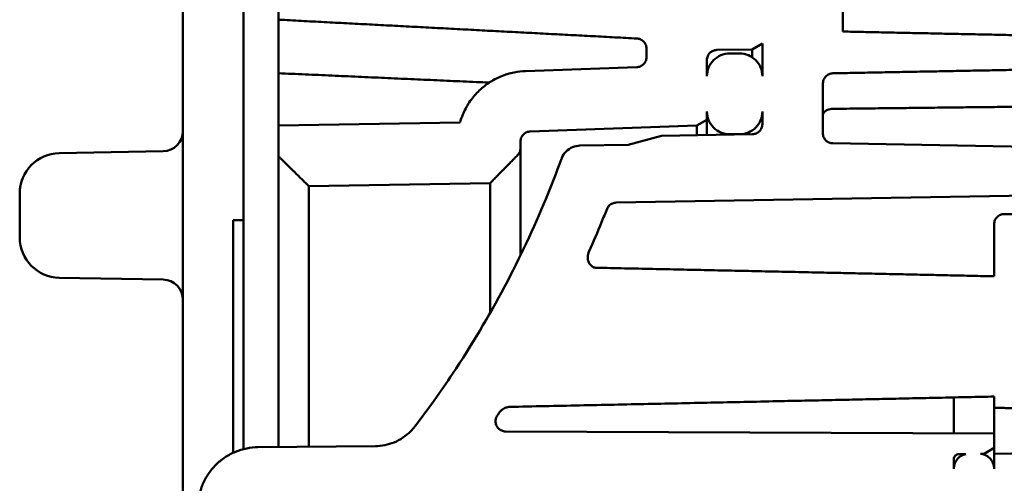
# Model space of a CAD drawing. Header units: inches. Extents: x 0 to 234, y 0 to 165.
# Tile 72 of 85: x 157.89 to 161.73, y 75.38 to 77.19. Entities that reach past the tile are written whole.
import ezdxf

# ---------------------------------------------------------------- set-up
doc = ezdxf.new("R2010")
doc.units = ezdxf.units.IN
doc.header["$LTSCALE"] = 10
doc.header["$MEASUREMENT"] = 0
doc.layers.add('Visible (ANSI)', color=7, linetype='Continuous', lineweight=50)

msp = doc.modelspace()

# ---------------------------------------------------------------- linework, layer by layer
at = {"layer": 'Visible (ANSI)'}
for p, q in [((158.5228, 78.5753), (158.5228, 74.9591)), ((158.7591, 78.5753), (158.7591, 75.511)), ((158.8968, 78.3499), (158.8968, 77.1878)), ((161.1016, 77.1415), (161.1016, 77.2538)), ((158.8968, 77.1878), (158.8968, 76.9788)), ((160.7472, 77.072), (160.7866, 77.0948)), ((160.7866, 77.0948), (160.7866, 76.9672)), ((160.3339, 77.075), (160.3339, 77.0418)), ((160.6088, 77.0696), (160.7472, 77.072)), ((160.698, 77.0558), (160.6587, 77.0558)), ((160.7472, 77.072), (160.7472, 77.0409)), ((160.5701, 76.9672), (160.5701, 77.0302)), ((158.8968, 76.7741), (158.8968, 76.9788)), ((160.2959, 77.0024), (159.8611, 76.9872)), ((161.0228, 76.7446), (161.0228, 76.9361)), ((160.5701, 76.7968), (160.5701, 76.8292)), ((160.7866, 76.8292), (160.7866, 76.7803)), ((159.6055, 76.7865), (158.8968, 76.7741)), ((160.5307, 76.7741), (160.5701, 76.7968)), ((160.5701, 76.7968), (160.5701, 76.7378)), ((158.8968, 76.7741), (158.8968, 76.6538)), ((159.8797, 76.7513), (160.5307, 76.7741)), ((160.5307, 76.7741), (160.5307, 76.7371)), ((159.8417, 76.6864), (159.8417, 76.7119)), ((160.3929, 76.7347), (160.2617, 76.6995)), ((160.7479, 76.7409), (160.3929, 76.7347)), ((160.6587, 76.7406), (160.698, 76.7406)), ((158.0398, 76.667), (158.4455, 76.6741)), ((159.8417, 76.2681), (159.8417, 76.6864)), ((160.2617, 76.6995), (160.0741, 76.6962)), ((162.7551, 76.6756), (161.0615, 76.7052)), ((158.8968, 76.6538), (158.8968, 75.5192)), ((159.0149, 76.5376), (159.7236, 76.55)), ((159.0149, 75.5202), (159.0149, 76.5376)), ((159.7236, 76.55), (159.7236, 76.0442)), ((160.2156, 76.4736), (162.7551, 76.5179)), ((157.885, 76.3375), (157.885, 76.5095)), ((158.7197, 76.4044), (158.7591, 76.4048)), ((158.7197, 76.4044), (158.7197, 76.4014)), ((158.7197, 76.4014), (158.7197, 76.2228)), ((162.6417, 76.4198), (161.7319, 76.4289)), ((161.6921, 76.3895), (161.6921, 76.1858)), ((158.7197, 76.2228), (158.7197, 76.1957)), ((158.0398, 76.18), (158.4455, 76.1729)), ((158.7197, 76.1957), (158.7197, 75.497)), ((161.5346, 75.7129), (161.5346, 75.5725)), ((161.6921, 75.7163), (161.6921, 75.6724)), ((161.6921, 75.5718), (161.6921, 75.6724)), ((161.6921, 75.5718), (159.7833, 75.5802)), ((161.6921, 75.5157), (161.6921, 75.5718)), ((159.2747, 75.5225), (158.816, 75.5185)), ((161.6528, 75.493), (161.6921, 75.5157)), ((161.6921, 75.5157), (161.6921, 75.493)), ((161.554, 75.4912), (161.5817, 75.4917)), ((161.6385, 75.4927), (161.6528, 75.493)), ((161.6528, 75.493), (161.6528, 75.4896)), ((161.8503, 75.4957), (161.6921, 75.493)), ((161.6921, 75.493), (161.6921, 75.4338)), ((161.5346, 75.4338), (161.5346, 75.4715))]:
    msp.add_line(p, q, dxfattribs=at)
for centre, radius, start, end in [((158.4441, 76.7528), 0.0787, 271, 0), ((158.0425, 76.5095), 0.1575, 91, 180), ((158.0425, 76.3375), 0.1575, 180, 269), ((158.4441, 76.0942), 0.0787, 0, 89)]:
    msp.add_arc(centre, radius, start, end, dxfattribs=at)
for points, weights in [([(158.8968, 77.1878), (159.6022, 77.1508), (160.2965, 77.1144)], [1.0000000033, 1.00003083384, 1.0000000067]), ([(161.7709, 77.1276), (161.4277, 77.1347), (161.1016, 77.1415)], [1, 1.00022868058, 1]), ([(158.8968, 76.9788), (159.31, 76.9604), (159.7194, 76.9421)], [1, 1.00001651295, 1.00001418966]), ([(161.0615, 76.9785), (161.4218, 76.9853), (161.7709, 76.9919)], [1.00000000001, 1.00010735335, 1.00000000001]), ([(161.0615, 76.8397), (161.4157, 76.8437), (161.7709, 76.8478)], [0.999999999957, 0.999999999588, 1]), ([(158.8968, 76.6538), (158.9567, 76.5949), (159.0149, 76.5376)], [1, 1.00009966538, 1]), ([(159.7236, 76.55), (159.7763, 76.6037), (159.8304, 76.6588)], [1, 1.00008706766, 1]), ([(161.6921, 76.1858), (160.9668, 76.2017), (160.1385, 76.2191)], [1, 1.0017807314, 1.00064498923]), ([(159.7994, 75.676), (160.8208, 75.6972), (161.6921, 75.7163)], [1.00006806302, 1.00213996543, 1]), ([(161.6921, 75.6724), (161.7707, 75.6708), (161.8503, 75.6691)], [1, 1.00001215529, 1.00000004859])]:
    msp.add_rational_spline(points, weights, degree=2, dxfattribs=at)
for points, knots in [([(160.2965, 77.1144), (160.3009, 77.1142), (160.3057, 77.113), (160.314, 77.1096), (160.3189, 77.1063), (160.3258, 77.0995), (160.329, 77.0946), (160.3327, 77.0856), (160.3339, 77.0799), (160.3339, 77.075)], [0.0051207, 0.0051207, 0.0051207, 0.0051207, 0.0370152, 0.0370152, 0.0740445, 0.0740445, 0.1110911, 0.1110911, 0.1481523, 0.1481523, 0.1481523, 0.1481523]), ([(160.5701, 77.0302), (160.5701, 77.0351), (160.5712, 77.0408), (160.5749, 77.0498), (160.5782, 77.0546), (160.585, 77.0615), (160.5899, 77.0647), (160.5987, 77.0684), (160.6041, 77.0695), (160.6088, 77.0696)], [0.4444618, 0.4444618, 0.4444618, 0.4444618, 0.4815165, 0.4815165, 0.5185563, 0.5185563, 0.555593, 0.555593, 0.5908838, 0.5908838, 0.5908838, 0.5908838]), ([(160.6587, 77.0558), (160.6477, 77.0558), (160.6349, 77.0532), (160.6147, 77.0449), (160.6038, 77.0376), (160.5883, 77.0221), (160.581, 77.0112), (160.5726, 76.991), (160.5701, 76.9781), (160.5701, 76.9672)], [0, 0, 0, 0, 0.0832835, 0.0832835, 0.1665996, 0.1665996, 0.2499562, 0.2499562, 0.3333475, 0.3333475, 0.3333475, 0.3333475]), ([(160.7866, 76.9672), (160.7866, 76.9781), (160.7841, 76.991), (160.7757, 77.0112), (160.7684, 77.0221), (160.7529, 77.0376), (160.742, 77.0449), (160.7218, 77.0532), (160.709, 77.0558), (160.698, 77.0558)], [-0.3333475, -0.3333475, -0.3333475, -0.3333475, -0.2499562, -0.2499562, -0.1665996, -0.1665996, -0.0832835, -0.0832835, 0, 0, 0, 0]), ([(160.3339, 77.0418), (160.3339, 77.0369), (160.3327, 77.0312), (160.329, 77.0222), (160.3258, 77.0174), (160.3189, 77.0105), (160.314, 77.0073), (160.3055, 77.0037), (160.3004, 77.0026), (160.2959, 77.0024)], [0.1481531, 0.1481531, 0.1481531, 0.1481531, 0.185215, 0.185215, 0.2222625, 0.2222625, 0.2592922, 0.2592922, 0.2928698, 0.2928698, 0.2928698, 0.2928698]), ([(159.8611, 76.9872), (159.8469, 76.9867), (159.8318, 76.9851), (159.7988, 76.9785), (159.781, 76.9729), (159.7496, 76.9599), (159.7331, 76.9512), (159.7022, 76.9306), (159.6879, 76.9187), (159.6639, 76.8946), (159.6519, 76.8803), (159.6313, 76.8494), (159.6227, 76.8329), (159.6122, 76.8076), (159.6085, 76.7972), (159.6055, 76.7865)], [0.0240495, 0.0240495, 0.0240495, 0.0240495, 0.1295778, 0.1295778, 0.2591556, 0.2591556, 0.3887858, 0.3887858, 0.5184161, 0.5184161, 0.648059, 0.648059, 0.7777019, 0.7777019, 0.8567446, 0.8567446, 0.8567446, 0.8567446]), ([(161.0228, 76.9361), (161.0228, 76.9414), (161.024, 76.9477), (161.0279, 76.9575), (161.0312, 76.9627), (161.0382, 76.97), (161.043, 76.9735), (161.0517, 76.9772), (161.0569, 76.9784), (161.0615, 76.9785)], [0.1529407, 0.1529407, 0.1529407, 0.1529407, 0.1935115, 0.1935115, 0.2328877, 0.2328877, 0.2705375, 0.2705375, 0.3049326, 0.3049326, 0.3049326, 0.3049326]), ([(160.5701, 76.8292), (160.5701, 76.8183), (160.5726, 76.8054), (160.581, 76.7852), (160.5883, 76.7743), (160.6038, 76.7588), (160.6147, 76.7515), (160.6349, 76.7431), (160.6477, 76.7406), (160.6587, 76.7406)], [0.3333559, 0.3333559, 0.3333559, 0.3333559, 0.4167542, 0.4167542, 0.5001172, 0.5001172, 0.5834358, 0.5834358, 0.6667166, 0.6667166, 0.6667166, 0.6667166]), ([(160.698, 76.7406), (160.709, 76.7406), (160.7218, 76.7431), (160.742, 76.7515), (160.7529, 76.7588), (160.7684, 76.7743), (160.7757, 76.7852), (160.7841, 76.8054), (160.7866, 76.8183), (160.7866, 76.8292)], [0.6667166, 0.6667166, 0.6667166, 0.6667166, 0.7499975, 0.7499975, 0.833316, 0.833316, 0.9166791, 0.9166791, 1.0000774, 1.0000774, 1.0000774, 1.0000774]), ([(161.0228, 76.8136), (161.0228, 76.8137), (161.0228, 76.8137), (161.0229, 76.8165), (161.0235, 76.8193), (161.0262, 76.8246), (161.0282, 76.8271), (161.0335, 76.8317), (161.0369, 76.8339), (161.0442, 76.8369), (161.0477, 76.838), (161.0548, 76.8393), (161.0581, 76.8396), (161.0615, 76.8397)], [-0.3855326, -0.3855326, -0.3855326, -0.3855326, -0.3848923, -0.3848923, -0.3392181, -0.3392181, -0.2958682, -0.2958682, -0.252744, -0.252744, -0.2205636, -0.2205636, -0.1942109, -0.1942109, -0.1942109, -0.1942109]), ([(159.8417, 76.7119), (159.8417, 76.7168), (159.8429, 76.7225), (159.8466, 76.7315), (159.8498, 76.7364), (159.8567, 76.7432), (159.8615, 76.7465), (159.8701, 76.75), (159.8752, 76.7512), (159.8797, 76.7513)], [0.4444889, 0.4444889, 0.4444889, 0.4444889, 0.4815483, 0.4815483, 0.5185906, 0.5185906, 0.5556292, 0.5556292, 0.5892139, 0.5892139, 0.5892139, 0.5892139]), ([(160.7866, 76.7803), (160.7866, 76.7754), (160.7855, 76.7697), (160.7818, 76.7607), (160.7785, 76.7558), (160.7716, 76.749), (160.7668, 76.7457), (160.758, 76.7421), (160.7526, 76.741), (160.7479, 76.7409)], [0.1481602, 0.1481602, 0.1481602, 0.1481602, 0.1852269, 0.1852269, 0.2222773, 0.2222773, 0.2593077, 0.2593077, 0.29459, 0.29459, 0.29459, 0.29459]), ([(161.0615, 76.7052), (161.0568, 76.7052), (161.0514, 76.7064), (161.0427, 76.71), (161.0378, 76.7132), (161.0309, 76.7201), (161.0277, 76.725), (161.024, 76.734), (161.0228, 76.7397), (161.0228, 76.7446)], [0.2980549, 0.2980549, 0.2980549, 0.2980549, 0.333337, 0.333337, 0.3703675, 0.3703675, 0.4074184, 0.4074184, 0.4444858, 0.4444858, 0.4444858, 0.4444858]), ([(159.8304, 76.6588), (159.8338, 76.6622), (159.8369, 76.667), (159.8406, 76.6758), (159.8417, 76.6816), (159.8417, 76.6864)], [0.37125842, 0.37125842, 0.37125842, 0.37125842, 0.40742268, 0.40742268, 0.44449131, 0.44449131, 0.44449131, 0.44449131]), ([(160.0741, 76.6962), (160.0647, 76.6961), (160.0539, 76.6938), (160.0364, 76.6865), (160.0267, 76.68), (160.013, 76.6663), (160.0065, 76.6566), (160.0023, 76.6466), (160.0019, 76.6455), (160.0015, 76.6444)], [0.0034628, 0.0034628, 0.0034628, 0.0034628, 0.0740265, 0.0740265, 0.1480872, 0.1480872, 0.2221902, 0.2221902, 0.2306064, 0.2306064, 0.2306064, 0.2306064]), ([(160.0015, 76.6444), (159.9819, 76.5907), (159.9615, 76.5382), (159.8939, 76.3749), (159.8399, 76.2594), (159.7179, 76.0298), (159.6499, 75.9157), (159.5293, 75.7351), (159.4801, 75.6664), (159.4293, 75.5998)], [18.097714, 18.097714, 18.097714, 18.097714, 18.517995, 18.517995, 19.445117, 19.445117, 20.372238, 20.372238, 20.962463, 20.962463, 20.962463, 20.962463]), ([(160.109, 76.2817), (160.1263, 76.3203), (160.1429, 76.3587), (160.1657, 76.4139), (160.1728, 76.4313), (160.1797, 76.4488)], [42.8807838, 42.8807838, 42.8807838, 42.8807838, 43.194483, 43.194483, 43.3362002, 43.3362002, 43.3362002, 43.3362002]), ([(160.1797, 76.4488), (160.1798, 76.4489), (160.1799, 76.4491), (160.1818, 76.4537), (160.185, 76.4586), (160.1919, 76.4655), (160.1967, 76.4687), (160.2055, 76.4723), (160.2109, 76.4735), (160.2156, 76.4736)], [0.4802517, 0.4802517, 0.4802517, 0.4802517, 0.4815827, 0.4815827, 0.5186276, 0.5186276, 0.5556683, 0.5556683, 0.5909585, 0.5909585, 0.5909585, 0.5909585]), ([(161.7319, 76.4289), (161.7318, 76.4289), (161.7316, 76.4289), (161.7315, 76.4289), (161.7266, 76.4289), (161.7209, 76.4277), (161.7119, 76.424), (161.7071, 76.4208), (161.7002, 76.4139), (161.697, 76.409), (161.6933, 76.4), (161.6921, 76.3943), (161.6921, 76.3895)], [-0.0009953, -0.0009953, -0.0009953, -0.0009953, 0, 0, 0, 0.0370118, 0.0370118, 0.0740431, 0.0740431, 0.1110982, 0.1110982, 0.1481736, 0.1481736, 0.1481736, 0.1481736]), ([(160.1385, 76.2191), (160.1363, 76.2191), (160.134, 76.2194), (160.1297, 76.2204), (160.1276, 76.2211), (160.1215, 76.2239), (160.1179, 76.2266), (160.1107, 76.2345), (160.1084, 76.2393), (160.1054, 76.2476), (160.1039, 76.2541), (160.1046, 76.2688), (160.1062, 76.2756), (160.109, 76.2817)], [-0.2325471, -0.2325471, -0.2325471, -0.2325471, -0.2146853, -0.2146853, -0.1970821, -0.1970821, -0.1612131, -0.1612131, -0.1123553, -0.1123553, -0.0515631, -0.0515631, -0.0000181, -0.0000181, -0.0000181, -0.0000181]), ([(159.7573, 75.6511), (159.7605, 75.656), (159.7646, 75.6604), (159.7724, 75.6667), (159.7775, 75.6703), (159.789, 75.6747), (159.7942, 75.6759), (159.7994, 75.676)], [-0.1694613, -0.1694613, -0.1694613, -0.1694613, -0.0942607, -0.0942607, -0.0394925, -0.0394925, 0, 0, 0, 0]), ([(159.7833, 75.5802), (159.7785, 75.5802), (159.7729, 75.5813), (159.7639, 75.585), (159.7591, 75.5883), (159.7522, 75.5952), (159.749, 75.6), (159.7453, 75.609), (159.7441, 75.6147), (159.7441, 75.6245), (159.7453, 75.6302), (159.7481, 75.6371), (159.7494, 75.6395), (159.751, 75.6418)], [0.2968699, 0.2968699, 0.2968699, 0.2968699, 0.3334389, 0.3334389, 0.3704749, 0.3704749, 0.4075487, 0.4075487, 0.444653, 0.444653, 0.4817565, 0.4817565, 0.5011409, 0.5011409, 0.5011409, 0.5011409]), ([(159.4293, 75.5998), (159.4238, 75.5927), (159.418, 75.5861), (159.4035, 75.5716), (159.3933, 75.5631), (159.3713, 75.5483), (159.3595, 75.5421), (159.337, 75.5328), (159.3243, 75.5289), (159.299, 75.5238), (159.2863, 75.5226), (159.2747, 75.5225)], [1.0487227, 1.0487227, 1.0487227, 1.0487227, 1.111895, 1.111895, 1.2044876, 1.2044876, 1.2970802, 1.2970802, 1.3895909, 1.3895909, 1.4777568, 1.4777568, 1.4777568, 1.4777568]), ([(158.816, 75.5185), (158.802, 75.5184), (158.7869, 75.5169), (158.7565, 75.5109), (158.7412, 75.5061), (158.7143, 75.4949), (158.7001, 75.4875), (158.6737, 75.4698), (158.6614, 75.4596), (158.6408, 75.4389), (158.6306, 75.4266), (158.6129, 75.4002), (158.6055, 75.386), (158.5943, 75.359), (158.5895, 75.3437), (158.5833, 75.3124), (158.5819, 75.2965), (158.5819, 75.2818)], [0.0052138, 0.0052138, 0.0052138, 0.0052138, 0.1110072, 0.1110072, 0.2220144, 0.2220144, 0.3331206, 0.3331206, 0.4442269, 0.4442269, 0.5554636, 0.5554636, 0.6667004, 0.6667004, 0.7780643, 0.7780643, 0.8894281, 0.8894281, 0.8894281, 0.8894281]), ([(161.5817, 75.4917), (161.5779, 75.4909), (161.5743, 75.4898), (161.5644, 75.4857), (161.5571, 75.4808), (161.5468, 75.4705), (161.5419, 75.4632), (161.5364, 75.4497), (161.5346, 75.4411), (161.5346, 75.4338)], [0.0290085, 0.0290085, 0.0290085, 0.0290085, 0.0555043, 0.0555043, 0.1110589, 0.1110589, 0.1666756, 0.1666756, 0.222346, 0.222346, 0.222346, 0.222346]), ([(161.5346, 75.4715), (161.5346, 75.474), (161.5352, 75.4768), (161.5371, 75.4813), (161.5387, 75.4837), (161.5421, 75.4872), (161.5446, 75.4888), (161.5489, 75.4906), (161.5516, 75.4912), (161.554, 75.4912)], [0.22234463, 0.22234463, 0.22234463, 0.22234463, 0.24089214, 0.24089214, 0.2594225, 0.2594225, 0.27794916, 0.27794916, 0.29559332, 0.29559332, 0.29559332, 0.29559332]), ([(161.6921, 75.4338), (161.6921, 75.4411), (161.6904, 75.4497), (161.6848, 75.4632), (161.68, 75.4705), (161.6697, 75.4808), (161.6624, 75.4857), (161.6505, 75.4906), (161.6444, 75.4922), (161.6385, 75.4927)], [0.6670519, 0.6670519, 0.6670519, 0.6670519, 0.7227222, 0.7227222, 0.778339, 0.778339, 0.8338936, 0.8338936, 0.8761002, 0.8761002, 0.8761002, 0.8761002])]:
    msp.add_open_spline(points, degree=3, knots=knots, dxfattribs=at)
msp.add_open_spline([(159.751, 75.6418), (159.7531, 75.6449), (159.7552, 75.648), (159.7573, 75.6511)], degree=3, dxfattribs=at)

doc.saveas('drawing.dxf')
